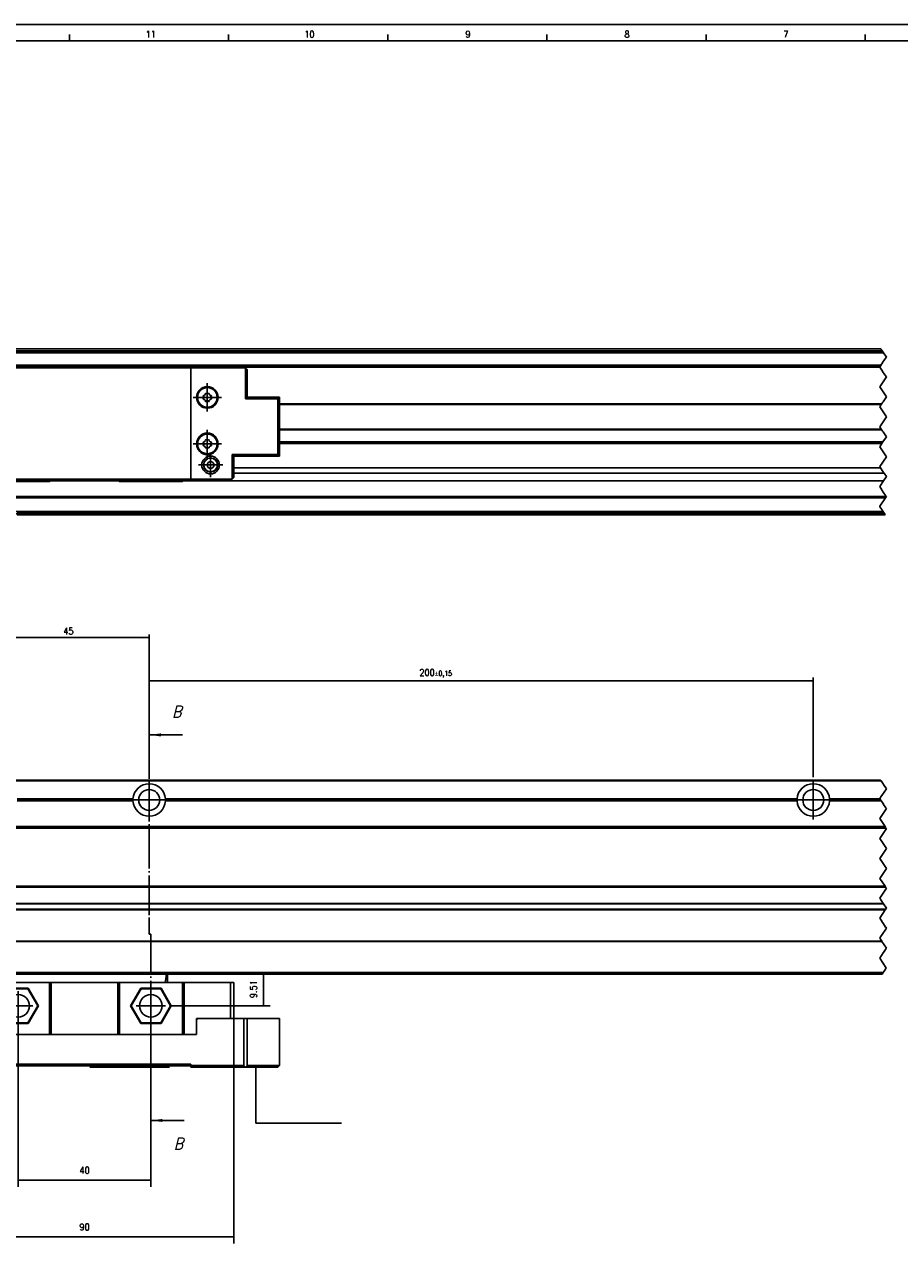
# Model space of a CAD drawing. Header units: millimetres. Extents: x -235 to 4216, y -109 to 485.
# Tile 10 of 39: x 59 to 323, y 118 to 485. Entities that reach past the tile are written whole.
import ezdxf

# ---------------------------------------------------------------- set-up
doc = ezdxf.new("R2010")
doc.units = ezdxf.units.MM
doc.linetypes.add('DOT_CENTER', pattern=[14, 12, -1, 0, -1])
doc.layers.add('1', color=7, linetype='Continuous')
doc.styles.add('CONVERTER_11', font='txt.shx', dxfattribs={"width": 0.9})
doc.styles.add('CONVERTER_12', font='txt.shx', dxfattribs={"width": 0.9, "oblique": 15})
doc.dimstyles.new('ME10_DIM_26', dxfattribs={"dimtxt": 2, "dimasz": 2, "dimexe": 1, "dimexo": 1, "dimgap": 1, "dimtad": 1, "dimdsep": 46, "dimtxsty": 'CONVERTER_11', "dimsah": 1, "dimcen": 0.09, "dimclrd": 2, "dimclre": 2, "dimclrt": 2, "dimadec": 0, "dimazin": 0, "dimtol": 1, "dimtp": 0.15, "dimtm": 0.15, "dimtfac": 0.75, "dimtdec": 0, "dimtix": 1, "dimtmove": 0, "dimatfit": 3, "dimfxl": 1, "dimtolj": 1, "dimtzin": 0, "dimarcsym": 0})
doc.dimstyles.new('ME10_DIM_28', dxfattribs={"dimtxt": 2, "dimasz": 2, "dimexe": 1, "dimexo": 1, "dimgap": 1, "dimtad": 1, "dimdsep": 46, "dimtxsty": 'CONVERTER_11', "dimsah": 1, "dimcen": 0.09, "dimclrd": 2, "dimclre": 2, "dimclrt": 2, "dimadec": 0, "dimazin": 0, "dimtfac": 1, "dimtdec": 4, "dimtix": 1, "dimtmove": 0, "dimatfit": 3, "dimfxl": 1, "dimtolj": 1, "dimtzin": 0, "dimarcsym": 0})
doc.dimstyles.new('ME10_DIM_31', dxfattribs={"dimtxt": 2, "dimasz": 2, "dimexe": 2, "dimexo": 0, "dimgap": 2, "dimtad": 1, "dimdsep": 46, "dimtxsty": 'CONVERTER_11', "dimsah": 1, "dimcen": 0.09, "dimclrd": 2, "dimclre": 2, "dimclrt": 2, "dimadec": 0, "dimazin": 0, "dimtfac": 1, "dimtdec": 4, "dimtix": 1, "dimtmove": 0, "dimatfit": 3, "dimfxl": 1, "dimtolj": 1, "dimtzin": 0, "dimarcsym": 0})
doc.dimstyles.new('ME10_DIM_35', dxfattribs={"dimtxt": 2, "dimasz": 2, "dimexe": 2, "dimexo": 0, "dimgap": 2, "dimtad": 1, "dimdsep": 46, "dimtxsty": 'CONVERTER_11', "dimsah": 1, "dimcen": 0.09, "dimclrd": 2, "dimclre": 2, "dimclrt": 2, "dimadec": 0, "dimazin": 0, "dimtfac": 1, "dimtdec": 4, "dimtix": 1, "dimtmove": 0, "dimatfit": 3, "dimfxl": 1, "dimtolj": 1, "dimtzin": 0, "dimarcsym": 0})
doc.dimstyles.new('ME10_DIM_52', dxfattribs={"dimtxt": 2, "dimasz": 2, "dimexe": 2, "dimexo": 0, "dimgap": 2, "dimtad": 1, "dimdsep": 46, "dimtxsty": 'CONVERTER_11', "dimsah": 1, "dimcen": 0.09, "dimclrd": 2, "dimclre": 2, "dimclrt": 2, "dimadec": 0, "dimazin": 0, "dimtfac": 1, "dimtdec": 4, "dimtix": 1, "dimtmove": 0, "dimatfit": 3, "dimfxl": 1, "dimtolj": 1, "dimtzin": 0, "dimarcsym": 0})
doc.dimstyles.get("Standard").update_dxf_attribs({"dimtxt": 0.18, "dimasz": 0.18, "dimexe": 0.18, "dimexo": 0.0625, "dimgap": 0.09, "dimtad": 0, "dimtih": 1, "dimtoh": 1, "dimdec": 4, "dimzin": 0, "dimdsep": 46, "dimtxsty": 'Standard', "dimcen": 0.09, "dimadec": 0, "dimazin": 0, "dimtfac": 1, "dimtdec": 4, "dimtofl": 0, "dimtmove": 0, "dimatfit": 3, "dimfxl": 1, "dimtolj": 1, "dimtzin": 0, "dimarcsym": 0})

# ---------------------------------------------------------------- blocks, each defined once
blk = doc.blocks.new('CABEZA_Li__25', base_point=(32.01, 347.1))
at = {"color": 7, "linetype": 'Continuous'}
for p, q in [((32.51, 381.35), (33.01, 381.85)), ((33.01, 381.85), (45.01, 381.85)), ((45.01, 381.35), (45.01, 381.85)), ((45.01, 381.85), (47.26, 381.85)), ((47.51, 382.1), (47.26, 381.85)), ((47.26, 381.85), (66.76, 381.85)), ((53.95, 382.1), (47.51, 382.1)), ((60.07, 382.1), (53.95, 382.1)), ((66.51, 382.1), (60.07, 382.1)), ((66.76, 381.85), (66.51, 382.1)), ((66.76, 381.85), (87.26, 381.85)), ((87.51, 382.1), (87.26, 381.85)), ((87.26, 381.85), (106.76, 381.85)), ((93.95, 382.1), (87.51, 382.1)), ((100.07, 382.1), (93.95, 382.1)), ((106.51, 382.1), (100.07, 382.1)), ((106.76, 381.85), (106.51, 382.1)), ((106.76, 381.85), (109.01, 381.85)), ((109.01, 381.85), (109.01, 381.35)), ((109.01, 381.85), (125.01, 381.85)), ((125.01, 381.85), (125.51, 381.35)), ((32.01, 380.85), (32.51, 381.35)), ((32.01, 348.35), (32.01, 380.85)), ((32.51, 381.35), (32.51, 347.85)), ((45.01, 381.35), (32.51, 381.35)), ((109.01, 381.35), (45.01, 381.35)), ((45.01, 347.85), (45.01, 381.35)), ((109.01, 347.85), (109.01, 381.35)), ((109.01, 381.35), (125.51, 381.35)), ((125.51, 372.04), (125.51, 381.35)), ((126.01, 380.85), (125.51, 381.35)), ((126.01, 380.85), (126.01, 372.54)), ((38.94, 370.99), (38.85, 371.04)), ((38.99, 371.36), (39.08, 371.34)), ((39.42, 371.67), (39.4, 371.77)), ((39.72, 371.91), (39.77, 371.82)), ((40.24, 371.82), (40.3, 371.91)), ((40.62, 371.77), (40.6, 371.67)), ((40.93, 371.34), (41.03, 371.36)), ((41.16, 371.04), (41.07, 370.99)), ((112.94, 372.69), (112.85, 372.74)), ((112.85, 372.16), (112.94, 372.22)), ((112.99, 373.06), (113.08, 373.04)), ((113.08, 371.86), (112.99, 371.84)), ((113.42, 373.37), (113.39, 373.47)), ((113.39, 371.43), (113.42, 371.53)), ((113.72, 373.61), (113.77, 373.52)), ((113.77, 371.38), (113.72, 371.3)), ((114.24, 373.52), (114.29, 373.61)), ((114.29, 371.3), (114.24, 371.38)), ((114.62, 373.47), (114.59, 373.37)), ((114.59, 371.53), (114.62, 371.43)), ((114.93, 373.04), (115.02, 373.06)), ((115.02, 371.84), (114.93, 371.86)), ((115.16, 372.74), (115.07, 372.69)), ((115.07, 372.22), (115.16, 372.16)), ((126.01, 372.54), (125.51, 372.04)), ((125.51, 372.04), (135.25, 372.04)), ((126.01, 372.54), (135.75, 372.54)), ((135.75, 372.54), (135.25, 372.04)), ((135.25, 355.27), (135.25, 372.04)), ((135.75, 354.77), (135.75, 372.54)), ((38.85, 370.46), (38.94, 370.52)), ((39.08, 370.16), (38.99, 370.14)), ((39.4, 369.73), (39.42, 369.83)), ((39.77, 369.68), (39.72, 369.6)), ((40.3, 369.6), (40.24, 369.68)), ((40.6, 369.83), (40.62, 369.73)), ((41.03, 370.14), (40.93, 370.16)), ((41.07, 370.52), (41.16, 370.46)), ((38.94, 356.99), (38.85, 357.04)), ((38.85, 356.46), (38.94, 356.52)), ((38.99, 357.36), (39.08, 357.34)), ((39.08, 356.16), (38.99, 356.14)), ((39.42, 357.67), (39.39, 357.77)), ((39.72, 357.91), (39.77, 357.82)), ((40.24, 357.82), (40.29, 357.91)), ((40.62, 357.77), (40.59, 357.67)), ((40.93, 357.34), (41.02, 357.36)), ((41.02, 356.14), (40.93, 356.16)), ((41.16, 357.04), (41.07, 356.99)), ((41.07, 356.52), (41.16, 356.46)), ((112.94, 358.69), (112.85, 358.74)), ((112.85, 358.16), (112.94, 358.22)), ((112.99, 359.06), (113.08, 359.04)), ((113.08, 357.86), (112.99, 357.84)), ((113.42, 359.37), (113.39, 359.47)), ((113.39, 357.43), (113.42, 357.53)), ((113.72, 359.61), (113.77, 359.52)), ((113.77, 357.38), (113.72, 357.3)), ((114.24, 359.52), (114.29, 359.61)), ((114.29, 357.3), (114.24, 357.38)), ((114.62, 359.47), (114.59, 359.37)), ((114.59, 357.53), (114.62, 357.43)), ((114.93, 359.04), (115.02, 359.06)), ((115.02, 357.84), (114.93, 357.86)), ((115.16, 358.74), (115.07, 358.69)), ((115.07, 358.22), (115.16, 358.16)), ((39.39, 355.73), (39.42, 355.83)), ((39.77, 355.68), (39.72, 355.6)), ((40.29, 355.6), (40.24, 355.68)), ((40.59, 355.83), (40.62, 355.73)), ((121.51, 347.85), (121.51, 355.27)), ((135.25, 355.27), (121.51, 355.27)), ((121.51, 355.27), (122.01, 354.77)), ((122.01, 354.77), (135.75, 354.77)), ((122.01, 348.6), (122.01, 354.77)), ((135.75, 354.77), (135.25, 355.27)), ((32.51, 347.85), (32.01, 348.35)), ((32.51, 347.85), (33.01, 347.35)), ((45.01, 347.85), (32.51, 347.85)), ((33.01, 347.35), (45.01, 347.35)), ((45.01, 347.85), (45.01, 347.35)), ((45.01, 347.85), (109.01, 347.85)), ((47.26, 347.35), (45.01, 347.35)), ((47.26, 347.35), (47.51, 347.1)), ((66.76, 347.35), (47.26, 347.35)), ((47.51, 347.1), (66.51, 347.1)), ((66.51, 347.1), (66.76, 347.35)), ((87.26, 347.35), (66.76, 347.35)), ((87.26, 347.35), (87.51, 347.1)), ((106.76, 347.35), (87.26, 347.35)), ((87.51, 347.1), (106.51, 347.1)), ((106.76, 347.35), (106.51, 347.1)), ((109.01, 347.35), (106.76, 347.35)), ((121.51, 347.85), (109.01, 347.85)), ((109.01, 347.85), (109.01, 347.35)), ((121.01, 347.35), (109.01, 347.35)), ((121.51, 347.85), (121.01, 347.35)), ((121.51, 347.85), (122.01, 348.35)), ((122.01, 348.35), (122.01, 348.6))]:
    blk.add_line(p, q, dxfattribs=at)
for centre, radius in [((39.01, 377.1), 2.68), ((39.01, 377.1), 2.17), ((39.01, 377.1), 2.08), ((39.01, 377.1), 1), ((114.01, 372.45), 3.25), ((114.01, 372.45), 3), ((114.01, 372.45), 2.95), ((40.01, 370.75), 3.25), ((40.01, 370.75), 3), ((40.01, 370.75), 2.95), ((40.01, 356.75), 3.25), ((114.01, 358.45), 3.25), ((114.01, 358.45), 3), ((114.01, 358.45), 2.95), ((40.01, 356.75), 3), ((40.01, 356.75), 2.95), ((115.01, 352.1), 2.67), ((115.01, 352.1), 2.17), ((115.01, 352.1), 2.07), ((115.01, 352.1), 1)]:
    blk.add_circle(centre, radius, dxfattribs=at)
for centre, radius, start, end in [((38.93, 371.17), 0.15, 158.8206, 237.5), ((40.01, 370.75), 1.3, 156.1794, 158.8206), ((38.95, 371.22), 0.15, 135, 156.1794), ((38.95, 371.22), 0.15, 77.5, 135), ((38.9, 370.93), 0.07, 0, 57.5), ((40.01, 370.75), 1.05, 170.9522, 189.0478), ((39.1, 371.41), 0.07, 257.5, 324.0478), ((40.01, 370.75), 1.05, 125.9522, 144.0478), ((39.54, 371.8), 0.15, 113.8206, 192.5), ((39.35, 371.66), 0.07, 305.9522, 0), ((40.01, 370.75), 1.3, 111.1794, 113.8206), ((39.59, 371.83), 0.15, 90, 111.1794), ((39.59, 371.83), 0.15, 32.5, 90), ((39.83, 371.86), 0.07, 212.5, 279.0478), ((40.01, 370.75), 1.05, 80.9522, 99.0478), ((40.18, 371.86), 0.07, 260.9522, 327.5), ((40.42, 371.83), 0.15, 68.8206, 147.5), ((40.01, 370.75), 1.3, 66.1794, 68.8206), ((40.47, 371.8), 0.15, 45, 66.1794), ((40.47, 371.8), 0.15, 347.5, 45), ((40.66, 371.66), 0.07, 180, 234.0478), ((40.01, 370.75), 1.05, 35.9522, 54.0478), ((40.91, 371.41), 0.07, 215.9522, 282.5), ((41.06, 371.22), 0.15, 23.8206, 102.5), ((41.11, 370.93), 0.07, 122.5, 180), ((40.01, 370.75), 1.05, 350.9522, 9.0478), ((41.08, 371.17), 0.15, 302.5, 0), ((40.01, 370.75), 1.3, 21.1794, 23.8206), ((41.08, 371.17), 0.15, 0, 21.1794), ((112.93, 372.87), 0.15, 158.8206, 237.5), ((112.93, 372.04), 0.15, 122.5, 180), ((112.93, 372.04), 0.15, 180, 201.1794), ((114.01, 372.45), 1.3, 156.1794, 158.8206), ((114.01, 372.45), 1.3, 201.1794, 203.8206), ((112.95, 372.92), 0.15, 135, 156.1794), ((112.95, 371.99), 0.15, 203.8206, 282.5), ((112.95, 372.92), 0.15, 77.5, 135), ((112.9, 372.63), 0.07, 0, 57.5), ((112.9, 372.28), 0.07, 302.5, 0), ((114.01, 372.45), 1.05, 170.9522, 189.0478), ((113.1, 373.11), 0.07, 257.5, 324.0478), ((113.1, 371.8), 0.07, 35.9522, 102.5), ((114.01, 372.45), 1.05, 125.9522, 144.0478), ((114.01, 372.45), 1.05, 215.9522, 234.0478), ((113.54, 373.5), 0.15, 113.8206, 192.5), ((113.35, 373.36), 0.07, 305.9522, 0), ((113.35, 371.55), 0.07, 360, 54.0478), ((113.54, 371.4), 0.15, 167.5, 225), ((113.54, 371.4), 0.15, 225, 246.1794), ((114.01, 372.45), 1.3, 111.1794, 113.8206), ((114.01, 372.45), 1.3, 246.1794, 248.8206), ((113.59, 373.53), 0.15, 90, 111.1794), ((113.59, 371.38), 0.15, 248.8206, 327.5), ((113.59, 373.53), 0.15, 32.5, 90), ((113.83, 373.56), 0.07, 212.5, 279.0478), ((113.83, 371.35), 0.07, 80.9522, 147.5), ((114.01, 372.45), 1.05, 80.9522, 99.0478), ((114.01, 372.45), 1.05, 260.9522, 279.0478), ((114.18, 373.56), 0.07, 260.9522, 327.5), ((114.18, 371.35), 0.07, 32.5, 99.0478), ((114.42, 373.53), 0.15, 68.8206, 147.5), ((114.42, 371.38), 0.15, 212.5, 270), ((114.42, 371.38), 0.15, 270, 291.1794), ((114.01, 372.45), 1.3, 66.1794, 68.8206), ((114.01, 372.45), 1.3, 291.1794, 293.8206), ((114.47, 373.5), 0.15, 45, 66.1794), ((114.47, 371.4), 0.15, 293.8206, 12.5), ((114.47, 373.5), 0.15, 347.5, 45), ((114.66, 373.36), 0.07, 180, 234.0478), ((114.66, 371.55), 0.07, 125.9522, 180), ((114.01, 372.45), 1.05, 35.9522, 54.0478), ((114.01, 372.45), 1.05, 305.9522, 324.0478), ((114.91, 373.11), 0.07, 215.9522, 282.5), ((114.91, 371.8), 0.07, 77.5, 144.0478), ((115.06, 372.92), 0.15, 23.8206, 102.5), ((115.06, 371.99), 0.15, 257.5, 315), ((115.11, 372.63), 0.07, 122.5, 180), ((114.01, 372.45), 1.05, 350.9522, 9.0478), ((115.11, 372.28), 0.07, 180, 237.5), ((115.08, 372.87), 0.15, 302.5, 0), ((115.08, 372.04), 0.15, 338.8206, 57.5), ((115.06, 371.99), 0.15, 315, 336.1794), ((114.01, 372.45), 1.3, 21.1794, 23.8206), ((114.01, 372.45), 1.3, 336.1794, 338.8206), ((115.08, 372.87), 0.15, 0, 21.1794), ((38.93, 370.34), 0.15, 122.5, 180), ((38.93, 370.34), 0.15, 180, 201.1794), ((40.01, 370.75), 1.3, 201.1794, 203.8206), ((38.95, 370.29), 0.15, 203.8206, 282.5), ((38.9, 370.58), 0.07, 302.5, 0), ((39.1, 370.1), 0.07, 35.9522, 102.5), ((40.01, 370.75), 1.05, 215.9522, 234.0478), ((39.35, 369.85), 0.07, 360, 54.0478), ((39.54, 369.7), 0.15, 167.5, 225), ((39.54, 369.7), 0.15, 225, 246.1794), ((40.01, 370.75), 1.3, 246.1794, 248.8206), ((39.59, 369.68), 0.15, 248.8206, 327.5), ((39.83, 369.65), 0.07, 80.9522, 147.5), ((40.01, 370.75), 1.05, 260.9522, 279.0478), ((40.18, 369.65), 0.07, 32.5, 99.0478), ((40.42, 369.68), 0.15, 212.5, 270), ((40.42, 369.68), 0.15, 270, 291.1794), ((40.01, 370.75), 1.3, 291.1794, 293.8206), ((40.47, 369.7), 0.15, 293.8206, 12.5), ((40.66, 369.85), 0.07, 125.9522, 180), ((40.01, 370.75), 1.05, 305.9522, 324.0478), ((40.91, 370.1), 0.07, 77.5, 144.0478), ((41.06, 370.29), 0.15, 257.5, 315), ((41.11, 370.58), 0.07, 180, 237.5), ((41.08, 370.34), 0.15, 338.8206, 57.5), ((41.06, 370.29), 0.15, 315, 336.1794), ((40.01, 370.75), 1.3, 336.1794, 338.8206), ((38.93, 357.17), 0.15, 158.8206, 237.5), ((38.93, 356.34), 0.15, 122.5, 180), ((38.93, 356.34), 0.15, 180, 201.1794), ((40.01, 356.75), 1.3, 156.1794, 158.8206), ((40.01, 356.75), 1.3, 201.1794, 203.8206), ((38.95, 357.22), 0.15, 135, 156.1794), ((38.95, 356.29), 0.15, 203.8206, 282.5), ((38.95, 357.22), 0.15, 77.5, 135), ((38.9, 356.93), 0.07, 0, 57.5), ((38.9, 356.58), 0.07, 302.5, 0), ((40.01, 356.75), 1.05, 170.9522, 189.0478), ((39.1, 357.41), 0.07, 257.5, 324.0478), ((39.1, 356.1), 0.07, 35.9522, 102.5), ((40.01, 356.75), 1.05, 125.9522, 144.0478), ((39.54, 357.8), 0.15, 113.8206, 192.5), ((39.35, 357.66), 0.07, 305.9522, 0), ((40.01, 356.75), 1.3, 111.1794, 113.8206), ((39.59, 357.83), 0.15, 90, 111.1794), ((39.59, 357.83), 0.15, 32.5, 90), ((39.83, 357.86), 0.07, 212.5, 279.0478), ((40.01, 356.75), 1.05, 80.9522, 99.0478), ((40.18, 357.86), 0.07, 260.9522, 327.5), ((40.42, 357.83), 0.15, 68.8206, 147.5), ((40.01, 356.75), 1.3, 66.1794, 68.8206), ((40.47, 357.8), 0.15, 45, 66.1794), ((40.47, 357.8), 0.15, 347.5, 45), ((40.66, 357.66), 0.07, 180, 234.0478), ((40.01, 356.75), 1.05, 35.9522, 54.0478), ((40.91, 357.41), 0.07, 215.9522, 282.5), ((40.91, 356.1), 0.07, 77.5, 144.0478), ((41.06, 357.22), 0.15, 23.8206, 102.5), ((41.06, 356.29), 0.15, 257.5, 315), ((41.11, 356.93), 0.07, 122.5, 180), ((40.01, 356.75), 1.05, 350.9522, 9.0478), ((41.11, 356.58), 0.07, 180, 237.5), ((41.08, 357.17), 0.15, 302.5, 0), ((41.08, 356.34), 0.15, 338.8206, 57.5), ((41.06, 356.29), 0.15, 315, 336.1794), ((40.01, 356.75), 1.3, 21.1794, 23.8206), ((40.01, 356.75), 1.3, 336.1794, 338.8206), ((41.08, 357.17), 0.15, 0, 21.1794), ((112.93, 358.87), 0.15, 158.8206, 237.5), ((112.93, 358.04), 0.15, 122.5, 180), ((112.93, 358.04), 0.15, 180, 201.1794), ((114.01, 358.45), 1.3, 156.1794, 158.8206), ((114.01, 358.45), 1.3, 201.1794, 203.8206), ((112.95, 358.92), 0.15, 135, 156.1794), ((112.95, 357.99), 0.15, 203.8206, 282.5), ((112.95, 358.92), 0.15, 77.5, 135), ((112.9, 358.63), 0.07, 0, 57.5), ((112.9, 358.28), 0.07, 302.5, 0), ((114.01, 358.45), 1.05, 170.9522, 189.0478), ((113.1, 359.11), 0.07, 257.5, 324.0478), ((113.1, 357.8), 0.07, 35.9522, 102.5), ((114.01, 358.45), 1.05, 125.9522, 144.0478), ((114.01, 358.45), 1.05, 215.9522, 234.0478), ((113.54, 359.5), 0.15, 113.8206, 192.5), ((113.35, 359.36), 0.07, 305.9522, 0), ((113.35, 357.55), 0.07, 360, 54.0478), ((113.54, 357.4), 0.15, 167.5, 225), ((113.54, 357.4), 0.15, 225, 246.1794), ((114.01, 358.45), 1.3, 111.1794, 113.8206), ((114.01, 358.45), 1.3, 246.1794, 248.8206), ((113.59, 359.53), 0.15, 90, 111.1794), ((113.59, 357.38), 0.15, 248.8206, 327.5), ((113.59, 359.53), 0.15, 32.5, 90), ((113.83, 359.56), 0.07, 212.5, 279.0478), ((113.83, 357.35), 0.07, 80.9522, 147.5), ((114.01, 358.45), 1.05, 80.9522, 99.0478), ((114.01, 358.45), 1.05, 260.9522, 279.0478), ((114.18, 359.56), 0.07, 260.9522, 327.5), ((114.18, 357.35), 0.07, 32.5, 99.0478), ((114.42, 359.53), 0.15, 68.8206, 147.5), ((114.42, 357.38), 0.15, 212.5, 270), ((114.42, 357.38), 0.15, 270, 291.1794), ((114.01, 358.45), 1.3, 66.1794, 68.8206), ((114.01, 358.45), 1.3, 291.1794, 293.8206), ((114.47, 359.5), 0.15, 45, 66.1794), ((114.47, 357.4), 0.15, 293.8206, 12.5), ((114.47, 359.5), 0.15, 347.5, 45), ((114.66, 359.36), 0.07, 180, 234.0478), ((114.66, 357.55), 0.07, 125.9522, 180), ((114.01, 358.45), 1.05, 35.9522, 54.0478), ((114.01, 358.45), 1.05, 305.9522, 324.0478), ((114.91, 359.11), 0.07, 215.9522, 282.5), ((114.91, 357.8), 0.07, 77.5, 144.0478), ((115.06, 358.92), 0.15, 23.8206, 102.5), ((115.06, 357.99), 0.15, 257.5, 315), ((115.11, 358.63), 0.07, 122.5, 180), ((114.01, 358.45), 1.05, 350.9522, 9.0478), ((115.11, 358.28), 0.07, 180, 237.5), ((115.08, 358.87), 0.15, 302.5, 0), ((115.08, 358.04), 0.15, 338.8206, 57.5), ((115.06, 357.99), 0.15, 315, 336.1794), ((114.01, 358.45), 1.3, 21.1794, 23.8206), ((114.01, 358.45), 1.3, 336.1794, 338.8206), ((115.08, 358.87), 0.15, 0, 21.1794), ((40.01, 356.75), 1.05, 215.9522, 234.0478), ((39.35, 355.85), 0.07, 360, 54.0478), ((39.54, 355.7), 0.15, 167.5, 225), ((39.54, 355.7), 0.15, 225, 246.1794), ((40.01, 356.75), 1.3, 246.1794, 248.8206), ((39.59, 355.68), 0.15, 248.8206, 327.5), ((39.83, 355.65), 0.07, 80.9522, 147.5), ((40.01, 356.75), 1.05, 260.9522, 279.0478), ((40.18, 355.65), 0.07, 32.5, 99.0478), ((40.42, 355.68), 0.15, 212.5, 270), ((40.42, 355.68), 0.15, 270, 291.1794), ((40.01, 356.75), 1.3, 291.1794, 293.8206), ((40.47, 355.7), 0.15, 293.8206, 12.5), ((40.66, 355.85), 0.07, 125.9522, 180), ((40.01, 356.75), 1.05, 305.9522, 324.0478)]:
    blk.add_arc(centre, radius, start, end, dxfattribs=at)
for points in [[(38.97, 370.92), (38.97, 370.92), (38.97, 370.92), (38.97, 370.93), (38.97, 370.93)], [(39.42, 371.66), (39.42, 371.66), (39.42, 371.67), (39.42, 371.67), (39.42, 371.67)], [(40.6, 371.67), (40.6, 371.67), (40.59, 371.67), (40.59, 371.66), (40.59, 371.66)], [(41.04, 370.93), (41.04, 370.93), (41.04, 370.92), (41.04, 370.92), (41.04, 370.92)], [(112.97, 372.62), (112.97, 372.62), (112.97, 372.62), (112.97, 372.63), (112.97, 372.63)], [(112.97, 372.28), (112.97, 372.28), (112.97, 372.28), (112.97, 372.29), (112.97, 372.29)], [(113.42, 373.36), (113.42, 373.36), (113.42, 373.37), (113.42, 373.37), (113.42, 373.37)], [(113.42, 371.53), (113.42, 371.53), (113.42, 371.54), (113.42, 371.54), (113.42, 371.55)], [(114.59, 373.37), (114.59, 373.37), (114.59, 373.37), (114.59, 373.36), (114.59, 373.36)], [(114.59, 371.55), (114.59, 371.54), (114.59, 371.54), (114.59, 371.53), (114.59, 371.53)], [(115.04, 372.63), (115.04, 372.63), (115.04, 372.62), (115.04, 372.62), (115.04, 372.62)], [(115.04, 372.29), (115.04, 372.29), (115.04, 372.28), (115.04, 372.28), (115.04, 372.28)], [(38.97, 370.58), (38.97, 370.58), (38.97, 370.58), (38.97, 370.59), (38.97, 370.59)], [(39.42, 369.83), (39.42, 369.83), (39.42, 369.84), (39.42, 369.84), (39.42, 369.85)], [(40.59, 369.85), (40.59, 369.84), (40.59, 369.84), (40.6, 369.83), (40.6, 369.83)], [(41.04, 370.59), (41.04, 370.59), (41.04, 370.58), (41.04, 370.58), (41.04, 370.58)], [(38.97, 356.92), (38.97, 356.92), (38.97, 356.92), (38.97, 356.93), (38.97, 356.93)], [(38.97, 356.58), (38.97, 356.58), (38.97, 356.58), (38.97, 356.59), (38.97, 356.59)], [(39.42, 357.66), (39.42, 357.66), (39.42, 357.67), (39.42, 357.67), (39.42, 357.67)], [(40.59, 357.67), (40.59, 357.67), (40.59, 357.67), (40.59, 357.66), (40.59, 357.66)], [(41.04, 356.93), (41.04, 356.93), (41.04, 356.92), (41.04, 356.92), (41.04, 356.92)], [(41.04, 356.59), (41.04, 356.59), (41.04, 356.58), (41.04, 356.58), (41.04, 356.58)], [(112.97, 358.62), (112.97, 358.62), (112.97, 358.62), (112.97, 358.63), (112.97, 358.63)], [(112.97, 358.28), (112.97, 358.28), (112.97, 358.28), (112.97, 358.29), (112.97, 358.29)], [(113.42, 359.36), (113.42, 359.36), (113.42, 359.37), (113.42, 359.37), (113.42, 359.37)], [(113.42, 357.53), (113.42, 357.53), (113.42, 357.54), (113.42, 357.54), (113.42, 357.55)], [(114.59, 359.37), (114.59, 359.37), (114.59, 359.37), (114.59, 359.36), (114.59, 359.36)], [(114.59, 357.55), (114.59, 357.54), (114.59, 357.54), (114.59, 357.53), (114.59, 357.53)], [(115.04, 358.63), (115.04, 358.63), (115.04, 358.62), (115.04, 358.62), (115.04, 358.62)], [(115.04, 358.29), (115.04, 358.29), (115.04, 358.28), (115.04, 358.28), (115.04, 358.28)], [(39.42, 355.83), (39.42, 355.83), (39.42, 355.84), (39.42, 355.84), (39.42, 355.85)], [(40.59, 355.85), (40.59, 355.84), (40.59, 355.84), (40.59, 355.83), (40.59, 355.83)]]:
    blk.add_open_spline(points, degree=3, dxfattribs=at)
at = {"layer": '1', "color": 2, "linetype": 'DOT_CENTER'}
for p, q in [((39.01, 380.78), (39.01, 373.42)), ((42.68, 377.1), (35.33, 377.1)), ((40.01, 375), (40.01, 366.5)), ((114.01, 376.7), (114.01, 368.2)), ((118.26, 372.45), (109.76, 372.45)), ((44.26, 370.75), (35.76, 370.75)), ((40.01, 361), (40.01, 352.5)), ((114.01, 362.7), (114.01, 354.2)), ((44.26, 356.75), (35.76, 356.75)), ((118.26, 358.45), (109.76, 358.45)), ((115.01, 355.78), (115.01, 348.43)), ((118.68, 352.1), (111.33, 352.1))]:
    blk.add_line(p, q, dxfattribs=at)
blk = doc.blocks.new('Perfil_Li-30_M__26', base_point=(-102.8, 337.1))
at = {"color": 7, "linetype": 'Continuous'}
for p, q in [((-71.99, 387.1), (316.84, 387.1)), ((-71.99, 387.09), (316.85, 387.09)), ((317.25, 386.48), (-71.99, 386.48)), ((-71.99, 386.16), (317.47, 386.16)), ((317.69, 385.83), (-44.99, 385.83)), ((316.85, 382.12), (-71.99, 382.12)), ((60.07, 382.1), (53.95, 382.1)), ((66.51, 382.1), (60.07, 382.1)), ((66.51, 382.1), (87.51, 382.1)), ((93.95, 382.1), (87.51, 382.1)), ((100.07, 382.1), (93.95, 382.1)), ((106.51, 382.1), (100.07, 382.1)), ((106.51, 382.1), (316.84, 382.1)), ((125.26, 381.6), (316.51, 381.6)), ((135.75, 370.54), (317.13, 370.54)), ((135.75, 370.29), (316.96, 370.29)), ((135.75, 362.92), (316.96, 362.92)), ((135.75, 362.67), (317.13, 362.67)), ((317.47, 359.04), (135.75, 359.04)), ((135.75, 358.54), (317.13, 358.54)), ((316.73, 351.27), (122.01, 351.27)), ((122.01, 349.61), (317.84, 349.61)), ((66.7, 347.29), (80.26, 347.29)), ((66.71, 347.31), (80.26, 347.3)), ((80.26, 347.3), (80.26, 347.32)), ((87.29, 347.32), (80.26, 347.32)), ((80.26, 347.3), (80.26, 347.29)), ((80.26, 347.29), (87.32, 347.29)), ((106.69, 347.29), (317.63, 347.29)), ((317.65, 347.32), (106.73, 347.32)), ((-58.99, 342.61), (318.51, 342.61)), ((318.22, 342.17), (-58.99, 342.17)), ((317.51, 338.1), (-58.99, 338.1)), ((-71.99, 337.35), (318.01, 337.35)), ((56.71, 337.6), (64.43, 337.6)), ((61.71, 337.1), (56.71, 337.1)), ((61.71, 337.1), (318.17, 337.1)), ((64.43, 337.6), (317.84, 337.6))]:
    blk.add_line(p, q, dxfattribs=at)
at = {"color": 2, "linetype": 'DOT_CENTER'}
for p, q in [((316.85, 387.09), (316.84, 387.1)), ((317.01, 386.85), (316.85, 387.09)), ((317.04, 386.8), (317.01, 386.85)), ((317.04, 386.8), (317.17, 386.6)), ((317.17, 386.6), (317.25, 386.48)), ((317.47, 386.16), (317.25, 386.48)), ((317.47, 386.16), (317.69, 385.83)), ((317.69, 385.83), (318.51, 384.6)), ((316.51, 381.6), (316.84, 382.1)), ((316.85, 382.12), (316.84, 382.1)), ((317.34, 382.85), (316.85, 382.12)), ((317.4, 382.94), (317.34, 382.85)), ((318.08, 383.95), (317.4, 382.94)), ((318.51, 384.6), (318.08, 383.95)), ((316.51, 381.6), (317.34, 380.35)), ((318.51, 378.6), (316.51, 375.6)), ((317.34, 380.35), (317.4, 380.27)), ((317.4, 380.27), (318.07, 379.25)), ((318.07, 379.25), (318.51, 378.6)), ((316.51, 375.6), (318.51, 372.6)), ((317.36, 370.88), (317.13, 370.54)), ((317.53, 371.13), (317.36, 370.88)), ((318.51, 372.6), (317.53, 371.13)), ((316.96, 370.29), (316.51, 369.6)), ((316.51, 369.6), (318.51, 366.6)), ((317.13, 370.54), (316.96, 370.29)), ((318.51, 366.6), (316.51, 363.6)), ((316.51, 363.6), (316.96, 362.92)), ((316.96, 362.92), (317.13, 362.67)), ((317.13, 362.67), (317.36, 362.32)), ((317.36, 362.32), (317.51, 362.09)), ((318.51, 360.6), (317.47, 359.04)), ((317.51, 362.09), (317.53, 362.07)), ((317.53, 362.07), (318.33, 360.86)), ((318.33, 360.86), (318.51, 360.6)), ((317.13, 358.54), (316.51, 357.6)), ((316.51, 357.6), (318.51, 354.6)), ((317.13, 358.54), (317.47, 359.04)), ((318.51, 354.6), (316.51, 351.6)), ((316.51, 351.6), (316.73, 351.27)), ((317.48, 350.15), (316.73, 351.27)), ((317.65, 349.88), (317.48, 350.15)), ((317.84, 349.61), (317.65, 349.88)), ((317.84, 349.61), (318.51, 348.6)), ((317.63, 347.29), (316.51, 345.6)), ((316.51, 345.6), (317.6, 343.96)), ((317.65, 347.32), (317.63, 347.29)), ((318.51, 348.6), (317.65, 347.32)), ((318.22, 342.17), (316.56, 339.67)), ((317.6, 343.96), (318.27, 342.96)), ((318.51, 342.61), (318.22, 342.17)), ((318.27, 342.96), (318.51, 342.61)), ((316.56, 339.67), (316.51, 339.6)), ((316.51, 339.6), (316.57, 339.51)), ((316.57, 339.51), (317.13, 338.67)), ((317.13, 338.67), (317.24, 338.51)), ((317.24, 338.51), (317.51, 338.1)), ((317.67, 337.85), (317.51, 338.1)), ((317.84, 337.6), (317.67, 337.85)), ((317.84, 337.6), (318.01, 337.35)), ((318.17, 337.1), (318.01, 337.35))]:
    blk.add_line(p, q, dxfattribs=at)
at = {"color": 7, "linetype": 'Continuous'}
for points in [[(66.73, 347.32), (67.11, 347.32), (67.88, 347.32), (68.65, 347.32), (69.03, 347.32)], [(80.26, 347.32), (79.32, 347.32), (77.45, 347.32), (74.64, 347.32), (71.84, 347.32), (69.97, 347.32), (69.03, 347.32)]]:
    blk.add_open_spline(points, degree=3, dxfattribs=at)
blk = doc.blocks.new('Li-30-M__27', base_point=(-102.8, 337.1))
for name, p in [('Perfil_Li-30_M__26', (-102.8, 337.1)), ('CABEZA_Li__25', (32.01, 347.1))]:
    blk.add_blockref(name, p)
blk = doc.blocks.new('E', base_point=(268.58, 362.101))
blk.add_blockref('Li-30-M__27', (-102.798, 337.1))
blk = doc.blocks.new('CABEZA_Li__32', base_point=(32.01, 170.77))
at = {"color": 7, "linetype": 'Continuous'}
for p, q in [((32.01, 196.22), (32.01, 185.37)), ((33.01, 196.22), (32.01, 196.22)), ((33.01, 185.37), (33.01, 196.22)), ((33.01, 196.22), (47.01, 196.22)), ((47.01, 180.57), (47.01, 196.22)), ((47.51, 196.22), (47.01, 196.22)), ((47.51, 196.22), (47.51, 180.57)), ((52.01, 196.22), (47.51, 196.22)), ((52.66, 196.22), (52.01, 196.22)), ((66.51, 196.22), (52.66, 196.22)), ((66.51, 180.57), (66.51, 196.22)), ((67.01, 196.22), (66.51, 196.22)), ((67.01, 196.22), (67.01, 180.57)), ((67.01, 196.22), (87.01, 196.22)), ((87.01, 196.22), (87.01, 180.57)), ((87.01, 196.22), (87.51, 196.22)), ((87.51, 180.57), (87.51, 196.22)), ((101.36, 196.22), (87.51, 196.22)), ((102.01, 196.22), (101.36, 196.22)), ((106.51, 196.22), (102.01, 196.22)), ((107.01, 196.22), (106.51, 196.22)), ((106.51, 196.22), (106.51, 180.57)), ((107.01, 180.57), (107.01, 196.22)), ((107.01, 196.22), (121.01, 196.22)), ((121.01, 185.37), (121.01, 196.22)), ((121.01, 196.22), (122.01, 196.22)), ((122.01, 196.22), (122.01, 185.37)), ((53.95, 194.53), (50.89, 189.22)), ((54.04, 194.37), (51.06, 189.22)), ((54.04, 194.37), (53.95, 194.53)), ((60.07, 194.53), (53.95, 194.53)), ((59.98, 194.37), (54.04, 194.37)), ((59.98, 194.37), (60.07, 194.53)), ((62.96, 189.22), (59.98, 194.37)), ((63.13, 189.22), (60.07, 194.53)), ((93.95, 194.53), (90.89, 189.22)), ((94.04, 194.37), (91.06, 189.22)), ((100.07, 194.53), (93.95, 194.53)), ((94.04, 194.37), (93.95, 194.53)), ((99.98, 194.37), (94.04, 194.37)), ((99.98, 194.37), (100.07, 194.53)), ((102.96, 189.22), (99.98, 194.37)), ((103.13, 189.22), (100.07, 194.53)), ((51.06, 189.22), (50.89, 189.22)), ((53.95, 183.92), (50.89, 189.22)), ((54.04, 184.07), (51.06, 189.22)), ((62.96, 189.22), (59.98, 184.07)), ((63.13, 189.22), (60.07, 183.92)), ((62.96, 189.22), (63.13, 189.22)), ((91.06, 189.22), (90.89, 189.22)), ((90.89, 189.22), (93.95, 183.92)), ((91.06, 189.22), (94.04, 184.07)), ((99.98, 184.07), (102.96, 189.22)), ((100.07, 183.92), (103.13, 189.22)), ((102.96, 189.22), (103.13, 189.22)), ((32.01, 185.37), (33.01, 185.37)), ((32.01, 171.27), (32.01, 185.37)), ((33.01, 185.37), (42.76, 185.37)), ((33.01, 185.37), (33.01, 171.27)), ((43.26, 185.37), (42.76, 185.37)), ((43.26, 184.87), (42.76, 185.37)), ((43.26, 184.87), (43.26, 185.37)), ((43.26, 180.57), (43.26, 184.87)), ((53.95, 183.92), (54.04, 184.07)), ((60.07, 183.92), (53.95, 183.92)), ((59.98, 184.07), (54.04, 184.07)), ((60.07, 183.92), (59.98, 184.07)), ((94.04, 184.07), (93.95, 183.92)), ((93.95, 183.92), (100.07, 183.92)), ((94.04, 184.07), (99.98, 184.07)), ((99.98, 184.07), (100.07, 183.92)), ((111.26, 185.37), (110.76, 185.37)), ((110.76, 185.37), (110.76, 184.87)), ((111.26, 185.37), (110.76, 184.87)), ((110.76, 184.87), (110.76, 180.57)), ((121.01, 185.37), (111.26, 185.37)), ((122.01, 185.37), (121.01, 185.37)), ((125.01, 185.37), (122.01, 185.37)), ((125.01, 171.27), (125.01, 185.37)), ((125.01, 185.37), (126.01, 185.37)), ((126.01, 171.27), (126.01, 185.37)), ((135.76, 185.37), (126.01, 185.37)), ((135.76, 171.27), (135.76, 185.37)), ((43.26, 180.57), (47.01, 180.57)), ((47.01, 180.57), (47.51, 180.57)), ((66.51, 180.57), (47.51, 180.57)), ((66.51, 180.57), (67.01, 180.57)), ((67.01, 180.57), (87.01, 180.57)), ((87.01, 180.57), (87.51, 180.57)), ((106.51, 180.57), (87.51, 180.57)), ((106.51, 180.57), (107.01, 180.57)), ((107.01, 180.57), (110.76, 180.57)), ((32.01, 171.27), (32.51, 170.77)), ((32.51, 170.77), (33.01, 171.27)), ((45.01, 170.77), (32.51, 170.77)), ((33.01, 171.27), (45.01, 171.27)), ((45.01, 171.27), (45.01, 171.67)), ((45.01, 171.67), (109.01, 171.67)), ((45.01, 171.17), (45.01, 171.27)), ((45.01, 170.77), (45.01, 171.17)), ((109.01, 171.17), (45.01, 171.17)), ((109.01, 171.67), (109.01, 171.27)), ((109.01, 171.27), (125.01, 171.27)), ((109.01, 171.27), (109.01, 171.17)), ((109.01, 171.17), (109.01, 170.77)), ((109.01, 170.77), (125.51, 170.77)), ((125.01, 171.27), (125.51, 170.77)), ((126.01, 171.27), (125.51, 170.77)), ((125.51, 170.77), (135.26, 170.77)), ((126.01, 171.27), (135.76, 171.27)), ((135.76, 171.27), (135.26, 170.77))]:
    blk.add_line(p, q, dxfattribs=at)
for centre in [(57.01, 189.22), (97.01, 189.22)]:
    blk.add_circle(centre, 3.4, dxfattribs=at)
for points, knots in [([(52.01, 196.22), (52.01, 196.43), (52.01, 196.85), (52.01, 197.47), (52.01, 198.1), (52.01, 198.52), (52.01, 198.73)], [0, 0, 0, 0, 0.627489, 1.254986, 1.882032, 2.506338, 2.506338, 2.506338, 2.506338]), ([(52.29, 198.73), (52.26, 198.72), (52.19, 198.71), (52.11, 198.7), (52.05, 198.7), (52.02, 198.72), (52.01, 198.73)], [0, 0, 0, 0, 0.1022068, 0.1918089, 0.2546196, 0.2852565, 0.2852565, 0.2852565, 0.2852565]), ([(52.66, 196.22), (52.63, 196.43), (52.58, 196.85), (52.49, 197.47), (52.41, 198.1), (52.36, 198.51), (52.33, 198.72)], [0, 0, 0, 0, 0.63275, 1.265494, 1.893194, 2.520841, 2.520841, 2.520841, 2.520841]), ([(101.36, 196.22), (101.39, 196.43), (101.44, 196.85), (101.52, 197.47), (101.61, 198.1), (101.66, 198.51), (101.69, 198.72)], [0, 0, 0, 0, 0.63275, 1.265494, 1.893194, 2.520841, 2.520841, 2.520841, 2.520841]), ([(102.01, 198.73), (102, 198.72), (101.98, 198.7), (101.91, 198.7), (101.83, 198.71), (101.76, 198.72), (101.73, 198.73)], [0, 0, 0, 0, 0.0338924, 0.0970081, 0.1866102, 0.288817, 0.288817, 0.288817, 0.288817]), ([(102.01, 196.22), (102.01, 196.43), (102.01, 196.85), (102.01, 197.47), (102.01, 198.1), (102.01, 198.52), (102.01, 198.73)], [0, 0, 0, 0, 0.627489, 1.254986, 1.88249, 2.51, 2.51, 2.51, 2.51])]:
    blk.add_open_spline(points, degree=3, knots=knots, dxfattribs=at)
at = {"layer": '1', "color": 2, "linetype": 'DOT_CENTER'}
for p, q in [((57.01, 193.62), (57.01, 184.82)), ((97.01, 193.62), (97.01, 184.82)), ((61.41, 189.22), (52.61, 189.22)), ((101.41, 189.22), (92.61, 189.22))]:
    blk.add_line(p, q, dxfattribs=at)
blk = doc.blocks.new('Perfil_Li-30_M__33', base_point=(-102.8, 193.2))
at = {"color": 7, "linetype": 'Continuous'}
for p, q in [((316.78, 257.22), (-71.99, 257.22)), ((-71.99, 256.97), (316.94, 256.97)), ((56.75, 251.52), (91.62, 251.52)), ((91.62, 250.92), (56.75, 250.92)), ((91.61, 251.22), (56.76, 251.22)), ((291.62, 251.52), (101.4, 251.52)), ((101.4, 250.92), (291.62, 250.92)), ((291.61, 251.22), (101.41, 251.22)), ((316.58, 251.52), (301.4, 251.52)), ((301.4, 250.92), (316.98, 250.92)), ((316.78, 251.22), (301.41, 251.22)), ((318.11, 243.22), (-71.99, 243.22)), ((-71.99, 242.97), (318.28, 242.97)), ((-71.99, 242.72), (318.44, 242.72)), ((-71.99, 225.22), (318.11, 225.22)), ((-71.99, 224.97), (318.28, 224.97)), ((317.58, 220.02), (-71.99, 220.02)), ((-71.99, 219.93), (317.64, 219.93)), ((318.35, 218.38), (-71.99, 218.38)), ((-71.99, 218.22), (318.24, 218.22)), ((318.16, 218.1), (-71.99, 218.1)), ((317.11, 208.72), (-71.99, 208.73)), ((-71.99, 208.63), (317.17, 208.63)), ((317.58, 199.22), (-71.99, 199.22)), ((52.29, 198.73), (101.73, 198.73)), ((101.73, 198.73), (102.01, 198.73)), ((102.01, 198.73), (317.24, 198.72))]:
    blk.add_line(p, q, dxfattribs=at)
at = {"color": 2, "linetype": 'DOT_CENTER'}
for p, q in [((316.94, 256.97), (316.78, 257.22)), ((316.94, 256.97), (317.11, 256.72)), ((317.11, 256.72), (318.05, 255.31)), ((317.81, 253.57), (317.13, 252.55)), ((318.51, 254.62), (317.81, 253.57)), ((318.05, 255.31), (318.16, 255.15)), ((318.16, 255.15), (318.51, 254.62)), ((317.08, 252.47), (316.51, 251.62)), ((316.51, 251.62), (316.58, 251.52)), ((316.78, 251.22), (316.58, 251.52)), ((316.98, 250.92), (316.78, 251.22)), ((316.98, 250.92), (317.01, 250.87)), ((317.01, 250.87), (317.61, 249.97)), ((317.08, 252.47), (317.13, 252.55)), ((317.61, 249.97), (317.67, 249.88)), ((317.67, 249.88), (318.34, 248.87)), ((318.51, 248.62), (316.51, 245.62)), ((318.34, 248.87), (318.51, 248.62)), ((316.51, 245.62), (318.11, 243.22)), ((318.51, 242.62), (316.51, 239.62)), ((318.28, 242.97), (318.11, 243.22)), ((318.28, 242.97), (318.44, 242.72)), ((318.44, 242.72), (318.51, 242.62)), ((316.51, 239.62), (318.51, 236.62)), ((318.51, 236.62), (316.51, 233.62)), ((316.51, 233.62), (318.51, 230.62)), ((318.51, 230.62), (316.51, 227.62)), ((316.51, 227.62), (318.11, 225.22)), ((318.51, 224.62), (316.51, 221.62)), ((318.28, 224.97), (318.11, 225.22)), ((318.28, 224.97), (318.51, 224.62)), ((316.51, 221.62), (317.58, 220.02)), ((318.16, 218.1), (316.51, 215.62)), ((317.64, 219.93), (317.58, 220.02)), ((317.64, 219.93), (318.51, 218.62)), ((318.24, 218.22), (318.16, 218.1)), ((318.24, 218.22), (318.27, 218.25)), ((318.27, 218.25), (318.35, 218.38)), ((318.51, 218.62), (318.35, 218.38)), ((316.51, 215.62), (317.12, 214.71)), ((317.12, 214.71), (317.18, 214.62)), ((317.18, 214.62), (317.61, 213.97)), ((317.61, 213.97), (318.29, 212.95)), ((318.29, 212.95), (318.35, 212.87)), ((316.95, 210.28), (316.51, 209.62)), ((316.51, 209.62), (316.75, 209.27)), ((317.01, 210.37), (316.95, 210.28)), ((318.51, 212.62), (317.01, 210.37)), ((318.35, 212.87), (318.51, 212.62)), ((316.75, 209.27), (317.11, 208.72)), ((317.11, 208.72), (317.17, 208.63)), ((317.17, 208.63), (318.51, 206.62)), ((318.24, 206.22), (317.63, 205.3)), ((318.41, 206.47), (318.24, 206.22)), ((318.51, 206.62), (318.41, 206.47)), ((317.55, 205.19), (316.51, 203.62)), ((316.51, 203.62), (318.38, 200.82)), ((317.63, 205.3), (317.55, 205.19)), ((317.24, 198.72), (317.49, 199.1)), ((317.49, 199.1), (317.58, 199.22)), ((317.88, 199.67), (317.58, 199.22)), ((318.05, 199.92), (317.88, 199.67)), ((318.39, 200.45), (318.05, 199.92)), ((318.38, 200.82), (318.51, 200.62)), ((318.51, 200.62), (318.39, 200.45))]:
    blk.add_line(p, q, dxfattribs=at)
at = {"color": 7, "linetype": 'Continuous'}
for centre in [(96.51, 251.22), (296.51, 251.22)]:
    blk.add_circle(centre, 3.15, dxfattribs=at)
for centre, start, end in [((96.51, 251.22), 3.5101, 176.4899), ((296.51, 251.22), 3.5101, 176.4899), ((96.51, 251.22), 176.4899, 180), ((96.51, 251.22), 180, 183.5101), ((96.51, 251.22), 183.5101, 356.4899), ((96.51, 251.22), 0, 3.5101), ((96.51, 251.22), 356.4899, 0), ((296.51, 251.22), 176.4899, 180), ((296.51, 251.22), 180, 183.5101), ((296.51, 251.22), 183.5101, 356.4899), ((296.51, 251.22), 0, 3.5101), ((296.51, 251.22), 356.4899, 360)]:
    blk.add_arc(centre, 4.9, start, end, dxfattribs=at)
at = {"layer": '1', "color": 2, "linetype": 'DOT_CENTER'}
for p, q in [((96.51, 257.12), (96.51, 245.32)), ((296.51, 257.12), (296.51, 245.32)), ((102.41, 251.22), (90.61, 251.22)), ((302.41, 251.22), (290.61, 251.22))]:
    blk.add_line(p, q, dxfattribs=at)
blk = doc.blocks.new('Li-30-M__34', base_point=(-102.8, 170.77))
for name, p in [('Perfil_Li-30_M__33', (-102.8, 193.2)), ('CABEZA_Li__32', (32.01, 170.77))]:
    blk.add_blockref(name, p)
blk = doc.blocks.new('*D65')
at = {"layer": '1', "color": 2, "linetype": 'Continuous'}
for p, q in [((96.51, 258.12), (96.51, 288.13)), ((96.51, 287.13), (296.51, 287.13)), ((296.51, 258.12), (296.51, 288.13))]:
    blk.add_line(p, q, dxfattribs=at)
at = {"layer": '1', "color": 2}
for points in [[(98.51, 287.39), (98.51, 286.87), (96.51, 287.13)], [(294.51, 286.87), (294.51, 287.39), (296.51, 287.13)]]:
    blk.add_solid(points, dxfattribs=at)
at = {"layer": '1', "color": 2, "insert": (177.88, 288.13), "char_height": 2, "attachment_point": 7, "rotation": 0.0001, "line_spacing_factor": 0.60024, "style": 'CONVERTER_11'}
blk.add_mtext('\\C2;200\\C2;\\H1.5;{\\Fgdt;`}0,15', dxfattribs=at)
blk = doc.blocks.new('*D67')
at = {"layer": '1', "color": 2, "linetype": 'Continuous'}
for p, q in [((51.51, 258.47), (51.51, 301.1)), ((96.51, 258.12), (96.51, 301.1)), ((51.51, 300.1), (96.51, 300.1))]:
    blk.add_line(p, q, dxfattribs=at)
at = {"layer": '1', "color": 2}
for points in [[(53.51, 300.36), (53.51, 299.83), (51.51, 300.1)], [(94.51, 299.83), (94.51, 300.36), (96.51, 300.1)]]:
    blk.add_solid(points, dxfattribs=at)
at = {"layer": '1', "color": 2, "insert": (70.62, 301.1), "char_height": 2, "attachment_point": 7, "rotation": 0.0001, "line_spacing_factor": 0.60024, "style": 'CONVERTER_11'}
blk.add_mtext('45', dxfattribs=at)
blk = doc.blocks.new('*D71')
at = {"layer": '1', "color": 2, "linetype": 'Continuous'}
for p, q in [((102.01, 198.73), (132.91, 198.73)), ((130.91, 189.22), (130.91, 198.73)), ((103.13, 189.22), (132.91, 189.22))]:
    blk.add_line(p, q, dxfattribs=at)
at = {"layer": '1', "color": 2}
for points in [[(131.18, 196.73), (130.65, 196.73), (130.91, 198.73)], [(130.65, 191.22), (131.18, 191.22), (130.91, 189.22)]]:
    blk.add_solid(points, dxfattribs=at)
at = {"layer": '1', "color": 2, "insert": (128.91, 191.55), "char_height": 2, "attachment_point": 7, "rotation": 90, "line_spacing_factor": 0.60024, "style": 'CONVERTER_11'}
blk.add_mtext('9.51', dxfattribs=at)
blk = doc.blocks.new('*D75')
at = {"layer": '1', "color": 2, "linetype": 'Continuous'}
for p, q in [((122.01, 185.37), (122.01, 117.63)), ((32.01, 171.27), (32.01, 117.63)), ((32.01, 119.63), (122.01, 119.63))]:
    blk.add_line(p, q, dxfattribs=at)
at = {"layer": '1', "color": 2}
for points in [[(34.01, 119.89), (34.01, 119.36), (32.01, 119.63)], [(120.01, 119.36), (120.01, 119.89), (122.01, 119.63)]]:
    blk.add_solid(points, dxfattribs=at)
at = {"layer": '1', "color": 2, "insert": (75.51, 121.63), "char_height": 2, "attachment_point": 7, "rotation": 0.0001, "line_spacing_factor": 0.60024, "style": 'CONVERTER_11'}
blk.add_mtext('90', dxfattribs=at)
blk = doc.blocks.new('*D92')
at = {"layer": '1', "color": 2, "linetype": 'Continuous'}
for p, q in [((57.01, 184.82), (57.01, 134.71)), ((97.01, 184.82), (97.01, 134.71)), ((57.01, 136.71), (97.01, 136.71))]:
    blk.add_line(p, q, dxfattribs=at)
at = {"layer": '1', "color": 2}
for points in [[(59.01, 136.97), (59.01, 136.44), (57.01, 136.71)], [(95.01, 136.44), (95.01, 136.97), (97.01, 136.71)]]:
    blk.add_solid(points, dxfattribs=at)
at = {"layer": '1', "color": 2, "insert": (75.51, 138.71), "char_height": 2, "attachment_point": 7, "rotation": 0.0001, "line_spacing_factor": 0.60024, "style": 'CONVERTER_11'}
blk.add_mtext('40', dxfattribs=at)
blk = doc.blocks.new('Marco_a1', base_point=(184.81, 187.78))
at = {"layer": '1', "color": 2, "linetype": 'Continuous'}
for p, q in [((604.81, 484.78), (-235.19, 484.78)), ((72.46, 481.78), (72.46, 479.78)), ((120.4, 481.78), (120.4, 479.78)), ((168.34, 481.78), (168.34, 479.78)), ((216.29, 481.78), (216.29, 479.78)), ((264.23, 481.78), (264.23, 479.78)), ((312.17, 481.78), (312.17, 479.78))]:
    blk.add_line(p, q, dxfattribs=at)
at = {"layer": '1', "color": 7, "linetype": 'Continuous'}
blk.add_line((599.81, 479.78), (-215.19, 479.78), dxfattribs=at)
at = {"layer": '1', "color": 2, "char_height": 2, "attachment_point": 4, "line_spacing_factor": 1.20048, "style": 'CONVERTER_11'}
for s, insert in [('11', (95.45, 481.8)), ('10', (143.2, 481.8)), ('9', (191.74, 481.8)), ('8', (239.67, 481.8)), ('7', (287.47, 481.8))]:
    blk.add_mtext(s, dxfattribs=dict(at, insert=insert))
blk = doc.blocks.new('Top', base_point=(184.81, 187.78))
blk.add_blockref('Marco_a1', (184.81, 187.78))
blk = doc.blocks.new('_dummy_frame__41', base_point=(-235.19, -174.57))
blk.add_blockref('Top', (184.81, 187.78))
blk = doc.blocks.new('_dummy_frame__42', base_point=(-346.5, -309.51))
at = {"layer": '1'}
blk.add_blockref('_dummy_frame__41', (-235.19, -174.57), dxfattribs=at)
blk = doc.blocks.new('B-B__30', base_point=(-2.5, 0))
at = {"layer": '1', "color": 2, "linetype": 'DOT_CENTER'}
for p, q in [((96.51, 270.82), (96.51, 210.82)), ((96.51, 210.82), (97.01, 210.82)), ((97.01, 210.82), (97.01, 154.72))]:
    blk.add_line(p, q, dxfattribs=at)
at = {"layer": '1', "color": 7}
for points in [[(100.01, 271.28), (100.01, 270.35), (96.51, 270.82)], [(100.51, 155.18), (100.51, 154.25), (97.01, 154.72)]]:
    blk.add_solid(points, dxfattribs=at)
at = {"layer": '1', "color": 7, "char_height": 3.5, "attachment_point": 5, "line_spacing_factor": 1.20048, "style": 'CONVERTER_12'}
for insert in [(104.76, 277.82), (105.26, 147.72)]:
    blk.add_mtext('B', dxfattribs=dict(at, insert=insert))
at = {"layer": '1', "color": 7, "linetype": 'Continuous', "has_arrowhead": 0}
for points in [[(96.51, 275.82), (96.51, 270.82)], [(96.51, 270.82), (106.51, 270.82)], [(96.51, 270.82), (96.51, 265.82)], [(96.51, 210.82), (96.51, 215.82)], [(96.51, 210.82), (97.01, 210.82)], [(97.01, 210.82), (96.51, 210.82)], [(97.01, 210.82), (97.01, 205.82)], [(97.01, 154.72), (97.01, 159.72)], [(97.01, 154.72), (107.01, 154.72)], [(97.01, 149.72), (97.01, 154.72)]]:
    blk.add_leader(points, dimstyle='Standard', dxfattribs=at)
blk = doc.blocks.new('A', base_point=(268.582, 214.12))
at = {"layer": '1', "color": 7, "linetype": 'Continuous'}
blk.add_line((78.641, 170.772), (102.646, 170.772), dxfattribs=at)
at = {"layer": '1', "color": 2}
blk.add_solid([(128.901, 168.772), (128.374, 168.772), (128.638, 170.772)], dxfattribs=at)
blk.add_blockref('Li-30-M__34', (-102.796, 170.772))
at = {"layer": '1'}
blk.add_blockref('B-B__30', (-2.498, 0), dxfattribs=at)
for base, p1, p2, dimstyle, picture, middle in [((51.51, 300.098), (96.51, 257.12), (51.51, 257.47), 'ME10_DIM_28', '*D67', (72.122, 302.098)), ((96.51, 287.131), (296.51, 257.12), (96.51, 257.12), 'ME10_DIM_26', '*D65', (183.144, 289.131)), ((32.008, 119.627), (122.01, 185.372), (32.008, 171.272), 'ME10_DIM_35', '*D75', (77.009, 122.627))]:
    dim = blk.add_linear_dim(base=base, p1=p1, p2=p2, dimstyle=dimstyle, dxfattribs=at)
    dim.commit()
    dim.dimension.update_dxf_attribs({"geometry": picture, "text_midpoint": middle, "text_rotation": 0.00014})
dim = blk.add_linear_dim(base=(130.914, 189.222), p1=(102.01, 198.73), p2=(103.133, 189.222), angle=90, dimstyle='ME10_DIM_31', dxfattribs=at)
dim.commit()
dim.dimension.update_dxf_attribs({"geometry": '*D71', "text_midpoint": (127.914, 193.976), "text_rotation": 90})
dim = blk.add_aligned_dim(p1=(97.01, 184.822), p2=(57.01, 184.822), distance=48.115, dimstyle='ME10_DIM_52', dxfattribs=at)
dim.commit()
dim.dimension.update_dxf_attribs({"geometry": '*D92', "text_midpoint": (77.01, 139.707), "text_rotation": 0.00014})
at = {"layer": '1', "color": 2, "linetype": 'Continuous', "has_arrowhead": 0}
blk.add_leader([(128.638, 170.772), (128.638, 153.862), (154.411, 153.862)], dimstyle='Standard', dxfattribs=at)

msp = doc.modelspace()

# ---------------------------------------------------------------- block references
for name, p in [('E', (268.58, 362.1)), ('A', (268.58, 214.12))]:
    msp.add_blockref(name, p)
at = {"layer": '1'}
msp.add_blockref('_dummy_frame__42', (-346.5, -309.51), dxfattribs=at)

doc.saveas('drawing.dxf')
